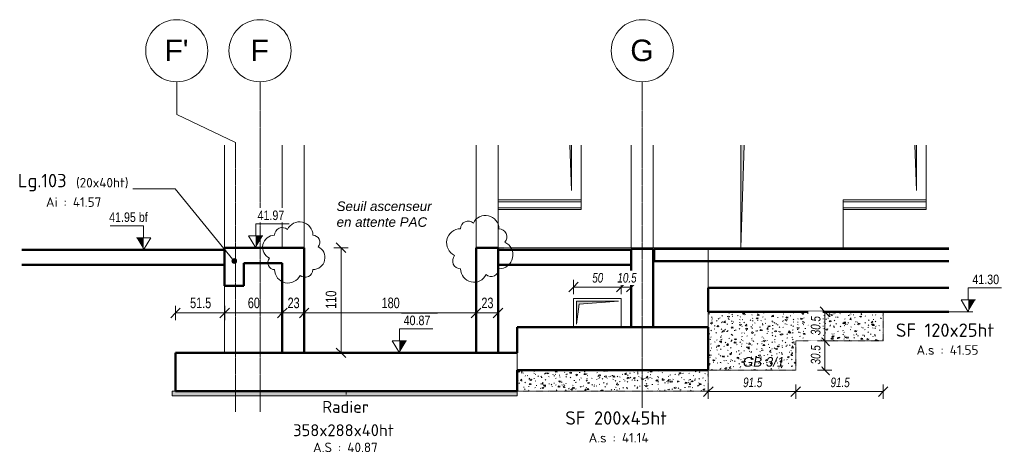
# Model space of a CAD drawing. Header units: millimetres. Extents: x 3690 to 285311, y -2348 to 78336.
# Tile 32 of 46: x 117823 to 128125, y 39829 to 44357. Entities that reach past the tile are written whole.
import ezdxf

# ---------------------------------------------------------------- set-up
doc = ezdxf.new("R2010")
doc.units = ezdxf.units.MM
doc.linetypes.add('Ligne de quadrillage', pattern=[22.225, 12.7, -3.175, 3.175, -3.175])
doc.linetypes.add('tiret perso', pattern=[2.6, 1.3, -1.3])
for name, color, linetype, lineweight in [('A-ANNO-DIMS', 211, 'Continuous', 9), ('A-ANNO-DIMS-50', 211, 'Continuous', 9), ('A-DETL', 90, 'Continuous', 5), ('A-DETL-GENF', 92, 'Continuous', 5), ('A-DETL-THIN', 151, 'Continuous', 5), ('A-DOOR', 31, 'Continuous', 9), ('A-FLOR', 192, 'Continuous', 5), ('A-GENM', 13, 'Continuous', 5), ('A-GLAZ-SILL', 1, 'Continuous', 9), ('A-WALL', 113, 'Continuous', 9), ('G-ANNO-DIMS', 111, 'Continuous', 9), ('G-ANNO-REVC', 71, 'Continuous', 9), ('G-ANNO-TEXT', 231, 'Continuous', 9), ('S-BEAM', 12, 'Continuous', 5), ('S-BEAM-IDEN', 2, 'Continuous', 9), ('S-FNDN', 32, 'Continuous', 9), ('S-FNDN-IDEN', 2, 'Continuous', 9), ('S-GRID', 1, 'Continuous', 9), ('S-GRID-IDEN', 1, 'Continuous', 9)]:
    doc.layers.add(name, color=color, linetype=linetype, lineweight=lineweight)
doc.styles.add('Arial Narrow_7', font='ARIALN.TTF', dxfattribs={"width": 0.9, "height": 110})
doc.styles.add('Arial Narrow_I', font='ARIALNI.TTF', dxfattribs={"width": 0.9, "height": 100})
doc.styles.add('Arial_5', font='arial.ttf', dxfattribs={"height": 225})
doc.styles.add('Arial_6', font='arial.ttf', dxfattribs={"width": 0.8, "height": 100})
doc.styles.add('Arial_I_1', font='ariali.ttf', dxfattribs={"height": 100})
doc.styles.add('ISOCPEUR', font='isocpeur.ttf', dxfattribs={"height": 100})
doc.styles.add('ISOCPEUR_B', font='txt', dxfattribs={"height": 140})
doc.styles.add('ISOCPEUR_B_1', font='txt', dxfattribs={"height": 125})
doc.dimstyles.new('AB6_1_50_-_GB_COUPES_1', dxfattribs={"dimscale": 304.8, "dimtxt": 112.577407, "dimasz": 0.328084, "dimexe": 0.246063, "dimexo": 0.0625, "dimgap": 0.057415, "dimtad": 1, "dimdec": 1, "dimlfac": 0.1, "dimrnd": 0.5, "dimdsep": 46, "dimtxsty": 'Arial Narrow_7', "dimblk1": 'OBLIQUE', "dimblk2": 'OBLIQUE', "dimsah": 1, "dimcen": 0.09, "dimazin": 0, "dimtfac": 1, "dimtdec": 4, "dimtix": 1, "dimtmove": 0, "dimatfit": 3, "dimfxl": 0.246063, "dimfxlon": 1, "dimtvp": 1, "dimtolj": 1, "dimtzin": 0, "dimarcsym": 2})
doc.dimstyles.new('AB6_1_50_-_GB_Italique', dxfattribs={"dimscale": 304.8, "dimtxt": 102.343097, "dimasz": 0.328084, "dimexe": 0.246063, "dimexo": 0.0625, "dimgap": 0.057415, "dimtad": 1, "dimdec": 1, "dimlfac": 0.1, "dimrnd": 0.1, "dimdsep": 46, "dimtxsty": 'Arial Narrow_I', "dimblk1": 'OBLIQUE', "dimblk2": 'OBLIQUE', "dimsah": 1, "dimcen": 0.09, "dimazin": 0, "dimtfac": 1, "dimtdec": 4, "dimtix": 1, "dimtmove": 0, "dimatfit": 3, "dimfxl": 0.246063, "dimfxlon": 1, "dimtvp": 1, "dimtfill": 1, "dimtolj": 1, "dimtzin": 0, "dimarcsym": 2})
pattern_1 = [(50, (328981.57, -810162.28), (150.624956, -13.177898), [15.75, -173.25]), (355, (328981.57, -810162.28), (-29.137704, 157.960606), [12.6, -138.6]), (100.451, (328994.12, -810163.38), (121.48793, 144.781111), [13.385, -147.24]), (46.184, (328981.57, -810120.28), (224.120633, -34.760092), [23.625, -259.875]), (96.636, (329000.24, -810123.17), (196.278123, 204.56567), [20.078, -220.86]), (351.184, (328981.57, -810120.28), (196.27986, 204.5646), [18.9, -207.9]), (21, (329002.57, -810130.78), (125.350783, -84.550077), [15.75, -173.25]), (326, (329002.57, -810130.78), (51.096411, 152.281698), [12.6, -138.6]), (71.451, (329013.01, -810137.82), (176.447013, 67.729897), [13.385, -147.24]), (37.5, (328981.566, -810162.28), (2.5535696, 69.9077093), [8.382, -128.538, 8.382, -132.318, -139.125]), (37.5, (328981.566, -810162.28), (2.5535696, 69.9077093), [-277.62, 8.382, -130.743]), (7.5, (328981.566, -810162.28), (55.244603, 82.8264595), [8.382, -71.838, 8.382, -125.388, -53.025]), (7.5, (328981.566, -810162.28), (55.244603, 82.8264595), [-213.99, 8.382, -44.643]), (327.5, (328934.736, -810162.28), (112.1023742, -4.736308), [8.382, -44.118, 8.382, -155.418, -217.35]), (327.5, (328934.736, -810162.28), (112.1023742, -4.736308), [-216.3, 8.382, -208.968]), (317.5, (328913.74, -810162.28), (122.468801, 21.022317), [8.382, -59.868, 8.382, -100.398, -154.35]), (317.5, (328913.74, -810162.28), (122.468801, 21.022317), [-177.03, 8.382, -145.968])]

# ---------------------------------------------------------------- blocks, each defined once
blk = doc.blocks.new('M_FENETRE_BA - ME-f-1-3010411-104 variante')
at = {"layer": 'A-DETL-GENF', "lineweight": 9}
blk.add_hatch(color=256, dxfattribs=at).paths.add_polyline_path([(11322, 42570), (11322, 43045), (11302, 43045)])
at = {"layer": 'A-DETL-GENF'}
for p, q in [((11302, 43045), (11322, 42570)), ((11322, 42570), (11322, 43045))]:
    blk.add_line(p, q, dxfattribs=at)
at = {"layer": 'A-GLAZ-SILL'}
for p, q in [((10552, 42470), (10552, 42450)), ((10552, 42370), (10552, 42470)), ((10552, 42470), (11422, 42470)), ((11422, 42470), (10552, 42470)), ((10552, 42450), (10552, 42421)), ((11422, 42450), (10552, 42450)), ((11422, 42470), (11422, 42370)), ((11422, 42450), (11422, 42470)), ((11422, 42421), (11422, 42450)), ((11422, 42388), (10552, 42388)), ((10552, 42370), (10552, 42388)), ((11422, 42370), (10552, 42370)), ((11422, 42370), (10552, 42370)), ((11422, 42370), (10552, 42370)), ((11422, 42388), (11422, 42370))]:
    blk.add_line(p, q, dxfattribs=at)
blk = doc.blocks.new('M_FENETRE_BA - ME-f-1-3010144-104 variante')
at = {"layer": 'A-DETL-GENF', "lineweight": 9}
blk.add_hatch(color=256, dxfattribs=at).paths.add_polyline_path([(14932, 42570), (14932, 43045), (14912, 43045)])
at = {"layer": 'A-DETL-GENF'}
for p, q in [((14912, 43045), (14932, 42570)), ((14932, 42570), (14932, 43045))]:
    blk.add_line(p, q, dxfattribs=at)
at = {"layer": 'A-GLAZ-SILL'}
for p, q in [((14162, 42470), (14162, 42450)), ((14162, 42370), (14162, 42470)), ((14162, 42470), (15032, 42470)), ((15032, 42470), (14162, 42470)), ((14162, 42450), (14162, 42421)), ((15032, 42450), (14162, 42450)), ((15032, 42470), (15032, 42370)), ((15032, 42450), (15032, 42470)), ((15032, 42421), (15032, 42450)), ((15032, 42388), (14162, 42388)), ((14162, 42370), (14162, 42388)), ((15032, 42370), (14162, 42370)), ((15032, 42370), (14162, 42370)), ((15032, 42370), (14162, 42370)), ((15032, 42388), (15032, 42370))]:
    blk.add_line(p, q, dxfattribs=at)
blk = doc.blocks.new('Porte 1Vtl - ME-p-1-3010145-104 variante')
at = {"layer": 'A-DETL-GENF', "lineweight": 9}
blk.add_hatch(color=256, dxfattribs=at).paths.add_polyline_path([(13092, 41970), (13128, 43045), (13092, 43045)])
at = {"layer": 'A-DETL-GENF'}
for p, q in [((13128, 43045), (13092, 41970)), ((13092, 41970), (13092, 43045))]:
    blk.add_line(p, q, dxfattribs=at)
blk = doc.blocks.new('ECBIM_BIM_RESA VOILE RECTANGULAIRE - ECBIM_BIM_RESA VOILE RECTANGULAIRE-3039089-104 variante')
at = {"layer": 'A-DETL-GENF'}
blk.add_hatch(color=256, dxfattribs=at).paths.add_polyline_path([(11372, 41170), (11402, 41380), (11812, 41410), (11372, 41410), (11372, 41380)])
for p, q in [((11342, 41140), (11342, 41440)), ((11342, 41440), (11842, 41440)), ((11842, 41440), (11842, 41140)), ((11372, 41410), (11372, 41170)), ((11812, 41410), (11372, 41410)), ((11372, 41170), (11402, 41380)), ((11402, 41380), (11812, 41410)), ((11842, 41140), (11342, 41140))]:
    blk.add_line(p, q, dxfattribs=at)
blk = doc.blocks.new('Quadrillage - M_Extrémité de la ligne de quadrillage - Cercle-11575-104 variante')
at = {"layer": 'S-GRID-IDEN'}
blk.add_circle((8062, 44032), 325, dxfattribs=at)
blk = doc.blocks.new('Cotes d_élévation - M_Cote d_élévation - Extérieur rempli-1422902-104 variante')
at = {"layer": 'G-ANNO-DIMS'}
blk.add_hatch(color=256, dxfattribs=at).paths.add_polyline_path([(6844, 41950), (6844, 42075), (6769, 42075)])
for p, q in [((6844, 42200), (6494, 42200)), ((6844, 42075), (6844, 42200)), ((6769, 42075), (6844, 42075)), ((6811, 42075), (6844, 41950)), ((6844, 41950), (6919, 42075)), ((6844, 42075), (6919, 42075)), ((6894, 41950), (6794, 41950))]:
    blk.add_line(p, q, dxfattribs=at)
blk = doc.blocks.new('DIMBLOCK324-104 variante')
at = {"layer": 'A-ANNO-DIMS-50'}
for p, q in [((121185, 41970), (121110, 41970)), ((121185, 41970), (121185, 40870)), ((121185, 41970), (121260, 41970)), ((121185, 40870), (121110, 40870)), ((121185, 40870), (121260, 40870))]:
    blk.add_line(p, q, dxfattribs=at)
at = {"layer": 'A-ANNO-DIMS-50', "lineweight": 18}
for p, q in [((121185, 41970), (121135, 42020)), ((121185, 41970), (121235, 41920)), ((121185, 40870), (121135, 40920)), ((121185, 40870), (121235, 40820))]:
    blk.add_line(p, q, dxfattribs=at)
at = {"layer": 'A-ANNO-DIMS-50', "color": 0, "insert": (121025, 41332), "char_height": 110, "width": 212.29, "attachment_point": 1, "rotation": 90, "line_spacing_factor": 0.974696, "style": 'Arial Narrow_7'}
blk.add_mtext('110', dxfattribs=at)
blk = doc.blocks.new('_Oblique')
at = {"color": 0, "linetype": 'ByBlock', "lineweight": -2}
blk.add_line((-0.5, -0.5), (0.5, 0.5), dxfattribs=at)
blk = doc.blocks.new('Family - ___-3263055-104 variante')
at = {"layer": 'G-ANNO-REVC'}
for centre, radius, start, end in [((8475, 42101), 140, 0, 154.7912), ((10241, 42169), 80, 48.1897, 180), ((10421, 42169), 140, 0, 154.7912), ((8295, 42101), 80, 48.1897, 180), ((10161, 42022), 147, 90, 244.7912), ((10561, 42085), 84, 318.1897, 90), ((8215, 41975), 126, 90, 244.7912), ((8615, 42029), 72, 318.1897, 90), ((8615, 41867), 126, 270, 64.7912), ((10561, 41896), 147, 270, 64.7912), ((8215, 41813), 72, 138.1897, 270), ((10161, 41833), 84, 138.1897, 270), ((8355, 41741), 140, 180, 334.7912), ((8535, 41741), 80, 228.1897, 0), ((10301, 41749), 140, 180, 334.7912), ((10481, 41749), 80, 228.1897, 0)]:
    blk.add_arc(centre, radius, start, end, dxfattribs=at)
blk = doc.blocks.new('DIMBLOCK325-104 variante')
at = {"layer": 'A-ANNO-DIMS-50'}
for p, q in [((119453, 41288), (119453, 41363)), ((119968, 41288), (119968, 41363)), ((119453, 41288), (119968, 41288)), ((119453, 41288), (119453, 41213)), ((119968, 41288), (119968, 41213))]:
    blk.add_line(p, q, dxfattribs=at)
at = {"layer": 'A-ANNO-DIMS-50', "lineweight": 18}
for p, q in [((119453, 41288), (119503, 41338)), ((119968, 41288), (120018, 41338)), ((119453, 41288), (119403, 41238)), ((119968, 41288), (119918, 41238))]:
    blk.add_line(p, q, dxfattribs=at)
at = {"layer": 'A-ANNO-DIMS-50', "color": 0, "insert": (119606, 41448), "char_height": 110, "width": 248.74, "attachment_point": 1, "line_spacing_factor": 0.974696, "style": 'Arial Narrow_7'}
blk.add_mtext('51.5', dxfattribs=at)
blk = doc.blocks.new('DIMBLOCK326-104 variante')
at = {"layer": 'A-ANNO-DIMS-50'}
for p, q in [((119968, 41288), (119968, 41363)), ((120570, 41288), (120570, 41363)), ((119968, 41288), (120570, 41288)), ((119968, 41288), (119968, 41213)), ((120570, 41288), (120570, 41213))]:
    blk.add_line(p, q, dxfattribs=at)
at = {"layer": 'A-ANNO-DIMS-50', "lineweight": 18}
for p, q in [((119968, 41288), (120018, 41338)), ((120570, 41288), (120620, 41338)), ((119968, 41288), (119918, 41238)), ((120570, 41288), (120520, 41238))]:
    blk.add_line(p, q, dxfattribs=at)
at = {"layer": 'A-ANNO-DIMS-50', "color": 0, "insert": (120210, 41448), "char_height": 110, "width": 141.53, "attachment_point": 1, "line_spacing_factor": 0.974696, "style": 'Arial Narrow_7'}
blk.add_mtext('60', dxfattribs=at)
blk = doc.blocks.new('DIMBLOCK327-104 variante')
at = {"layer": 'A-ANNO-DIMS-50'}
for p, q in [((120570, 41288), (120570, 41363)), ((120800, 41288), (120800, 41363)), ((120570, 41288), (120800, 41288)), ((120570, 41288), (120570, 41213)), ((120800, 41288), (120800, 41213))]:
    blk.add_line(p, q, dxfattribs=at)
at = {"layer": 'A-ANNO-DIMS-50', "lineweight": 18}
for p, q in [((120570, 41288), (120620, 41338)), ((120800, 41288), (120850, 41338)), ((120570, 41288), (120520, 41238)), ((120800, 41288), (120750, 41238))]:
    blk.add_line(p, q, dxfattribs=at)
at = {"layer": 'A-ANNO-DIMS-50', "color": 0, "insert": (120626, 41448), "char_height": 110, "width": 141.53, "attachment_point": 1, "line_spacing_factor": 0.974696, "style": 'Arial Narrow_7'}
blk.add_mtext('23', dxfattribs=at)
blk = doc.blocks.new('DIMBLOCK328-104 variante')
at = {"layer": 'A-ANNO-DIMS-50'}
for p, q in [((120800, 41288), (120800, 41363)), ((122598, 41288), (122598, 41363)), ((120800, 41288), (122598, 41288)), ((120800, 41288), (120800, 41213)), ((122598, 41288), (122598, 41213))]:
    blk.add_line(p, q, dxfattribs=at)
at = {"layer": 'A-ANNO-DIMS-50', "lineweight": 18}
for p, q in [((120800, 41288), (120850, 41338)), ((122598, 41288), (122648, 41338)), ((120800, 41288), (120750, 41238)), ((122598, 41288), (122548, 41238))]:
    blk.add_line(p, q, dxfattribs=at)
at = {"layer": 'A-ANNO-DIMS-50', "color": 0, "insert": (121610, 41448), "char_height": 110, "width": 212.29, "attachment_point": 1, "line_spacing_factor": 0.974696, "style": 'Arial Narrow_7'}
blk.add_mtext('180', dxfattribs=at)
blk = doc.blocks.new('DIMBLOCK329-104 variante')
at = {"layer": 'A-ANNO-DIMS-50'}
for p, q in [((122598, 41288), (122598, 41363)), ((122828, 41288), (122828, 41363)), ((122598, 41288), (122828, 41288)), ((122598, 41288), (122598, 41213)), ((122828, 41288), (122828, 41213))]:
    blk.add_line(p, q, dxfattribs=at)
at = {"layer": 'A-ANNO-DIMS-50', "lineweight": 18}
for p, q in [((122598, 41288), (122648, 41338)), ((122828, 41288), (122878, 41338)), ((122598, 41288), (122548, 41238)), ((122828, 41288), (122778, 41238))]:
    blk.add_line(p, q, dxfattribs=at)
at = {"layer": 'A-ANNO-DIMS-50', "color": 0, "insert": (122654, 41448), "char_height": 110, "width": 141.53, "attachment_point": 1, "line_spacing_factor": 0.974696, "style": 'Arial Narrow_7'}
blk.add_mtext('23', dxfattribs=at)
blk = doc.blocks.new('DIMBLOCK330-104 variante')
at = {"layer": 'A-ANNO-DIMS-50'}
for p, q in [((125028, 40464), (125028, 40539)), ((125943, 40464), (125943, 40539)), ((125028, 40464), (125943, 40464)), ((125028, 40464), (125028, 40389)), ((125943, 40464), (125943, 40389))]:
    blk.add_line(p, q, dxfattribs=at)
at = {"layer": 'A-ANNO-DIMS-50', "lineweight": 18}
for p, q in [((125028, 40464), (125078, 40514)), ((125943, 40464), (125993, 40514)), ((125028, 40464), (124978, 40414)), ((125943, 40464), (125893, 40414))]:
    blk.add_line(p, q, dxfattribs=at)
at = {"layer": 'A-ANNO-DIMS-50', "color": 0, "insert": (125392, 40611), "char_height": 100, "width": 224.18, "attachment_point": 1, "line_spacing_factor": 0.974696, "style": 'Arial Narrow_I', "bg_fill": 3, "box_fill_scale": 1.25, "bg_fill_color": 256, "bg_fill_true_color": 13158600, "bg_fill_transparency": 0}
blk.add_mtext('91.5', dxfattribs=at)
blk = doc.blocks.new('DIMBLOCK331-104 variante')
at = {"layer": 'A-ANNO-DIMS-50'}
for p, q in [((125943, 40464), (125943, 40539)), ((126858, 40464), (126858, 40539)), ((125943, 40464), (126858, 40464)), ((125943, 40464), (125943, 40389)), ((126858, 40464), (126858, 40389))]:
    blk.add_line(p, q, dxfattribs=at)
at = {"layer": 'A-ANNO-DIMS-50', "lineweight": 18}
for p, q in [((125943, 40464), (125993, 40514)), ((126858, 40464), (126908, 40514)), ((125943, 40464), (125893, 40414)), ((126858, 40464), (126808, 40414))]:
    blk.add_line(p, q, dxfattribs=at)
at = {"layer": 'A-ANNO-DIMS-50', "color": 0, "insert": (126307, 40611), "char_height": 100, "width": 224.18, "attachment_point": 1, "line_spacing_factor": 0.974696, "style": 'Arial Narrow_I', "bg_fill": 3, "box_fill_scale": 1.25, "bg_fill_color": 256, "bg_fill_true_color": 13158600, "bg_fill_transparency": 0}
blk.add_mtext('91.5', dxfattribs=at)
blk = doc.blocks.new('DIMBLOCK332-104 variante')
at = {"layer": 'A-ANNO-DIMS-50', "lineweight": 18}
for p, q in [((126247, 40995), (126197, 41045)), ((126247, 40995), (126297, 40945)), ((126247, 40690), (126197, 40740)), ((126247, 40690), (126297, 40640))]:
    blk.add_line(p, q, dxfattribs=at)
at = {"layer": 'A-ANNO-DIMS-50'}
for p, q in [((126247, 40995), (126172, 40995)), ((126247, 40690), (126247, 40995)), ((126247, 40995), (126322, 40995)), ((126247, 40690), (126172, 40690)), ((126247, 40690), (126322, 40690))]:
    blk.add_line(p, q, dxfattribs=at)
at = {"layer": 'A-ANNO-DIMS-50', "color": 0, "insert": (126101, 40749), "char_height": 100, "width": 224.18, "attachment_point": 1, "rotation": 90, "line_spacing_factor": 0.974696, "style": 'Arial Narrow_I', "bg_fill": 3, "box_fill_scale": 1.25, "bg_fill_color": 256, "bg_fill_true_color": 13158600, "bg_fill_transparency": 0}
blk.add_mtext('30.5', dxfattribs=at)
blk = doc.blocks.new('DIMBLOCK333-104 variante')
at = {"layer": 'A-ANNO-DIMS-50', "lineweight": 18}
for p, q in [((126247, 41300), (126197, 41350)), ((126247, 41300), (126297, 41250)), ((126247, 40995), (126197, 41045)), ((126247, 40995), (126297, 40945))]:
    blk.add_line(p, q, dxfattribs=at)
at = {"layer": 'A-ANNO-DIMS-50'}
for p, q in [((126247, 41300), (126172, 41300)), ((126247, 40995), (126247, 41300)), ((126247, 41300), (126322, 41300)), ((126247, 40995), (126172, 40995)), ((126247, 40995), (126322, 40995))]:
    blk.add_line(p, q, dxfattribs=at)
at = {"layer": 'A-ANNO-DIMS-50', "color": 0, "insert": (126101, 41054), "char_height": 100, "width": 224.18, "attachment_point": 1, "rotation": 90, "line_spacing_factor": 0.974696, "style": 'Arial Narrow_I', "bg_fill": 3, "box_fill_scale": 1.25, "bg_fill_color": 256, "bg_fill_true_color": 13158600, "bg_fill_transparency": 0}
blk.add_mtext('30.5', dxfattribs=at)
blk = doc.blocks.new('DIMBLOCK334-104 variante')
at = {"layer": 'A-ANNO-DIMS-50'}
for p, q in [((123618, 41559), (123618, 41634)), ((124118, 41559), (124118, 41634)), ((123618, 41559), (124118, 41559)), ((123618, 41559), (123618, 41484)), ((124118, 41559), (124118, 41484))]:
    blk.add_line(p, q, dxfattribs=at)
at = {"layer": 'A-ANNO-DIMS-50', "lineweight": 18}
for p, q in [((123618, 41559), (123568, 41509)), ((123618, 41559), (123668, 41609)), ((124118, 41559), (124068, 41509)), ((124118, 41559), (124168, 41609))]:
    blk.add_line(p, q, dxfattribs=at)
at = {"layer": 'A-ANNO-DIMS-50', "color": 0, "insert": (123814, 41706), "char_height": 100, "width": 128.66, "attachment_point": 1, "line_spacing_factor": 0.974696, "style": 'Arial Narrow_I', "bg_fill": 3, "box_fill_scale": 1.25, "bg_fill_color": 256, "bg_fill_true_color": 13158600, "bg_fill_transparency": 0}
blk.add_mtext('50', dxfattribs=at)
blk = doc.blocks.new('DIMBLOCK335-104 variante')
at = {"layer": 'A-ANNO-DIMS-50'}
for p, q in [((124118, 41559), (124118, 41634)), ((124223, 41559), (124223, 41634)), ((124118, 41559), (124223, 41559)), ((124118, 41559), (124118, 41484)), ((124223, 41559), (124223, 41484))]:
    blk.add_line(p, q, dxfattribs=at)
at = {"layer": 'A-ANNO-DIMS-50', "lineweight": 18}
for p, q in [((124118, 41559), (124068, 41509)), ((124118, 41559), (124168, 41609)), ((124223, 41559), (124173, 41509)), ((124223, 41559), (124273, 41609))]:
    blk.add_line(p, q, dxfattribs=at)
at = {"layer": 'A-ANNO-DIMS-50', "color": 0, "insert": (124077, 41706), "char_height": 100, "width": 224.18, "attachment_point": 1, "line_spacing_factor": 0.974696, "style": 'Arial Narrow_I', "bg_fill": 3, "box_fill_scale": 1.25, "bg_fill_color": 256, "bg_fill_true_color": 13158600, "bg_fill_transparency": 0}
blk.add_mtext('10.5', dxfattribs=at)

msp = doc.modelspace()

# ---------------------------------------------------------------- hatches: boundary and pattern name
at = {"layer": 'A-DETL-GENF'}
h = msp.add_hatch(dxfattribs=at)
h.set_pattern_fill('FP_38', color=9, style=0, pattern_type=2)
h.set_pattern_definition(pattern_1)
h.paths.add_polyline_path([(125027.63, 40690), (125942.63, 40690), (125942.63, 40995), (126857.63, 40995), (126857.63, 41300), (125027.63, 41300), (125027.63, 40870)])
h = msp.add_hatch(dxfattribs=at)
h.set_pattern_fill('FP_38', color=9, style=0, pattern_type=2)
h.set_pattern_definition(pattern_1)
h.paths.add_polyline_path([(125027.63, 40470), (125027.63, 40690), (123027.63, 40690), (123027.63, 40470)])
h = msp.add_hatch(dxfattribs=at)
h.set_pattern_fill('FP_37', style=0, pattern_type=2)
h.set_pattern_definition([(50, (106236.22, 26831.22), (136.6383, -11.95415), [14.287, -157.162]), (355, (106236.22, 26831.22), (-26.4328, 143.293), [12.573, -124.587]), (100.451, (106247.6, 26830.22), (110.2073, 131.33785), [12.573, -133.137]), (46.184, (106236.22, 26869.31), (203.3086, -31.5323), [21.431, -235.744]), (96.636, (106253.16, 26866.69), (178.052, 185.5712), [18.214, -200.352]), (351.184, (106236.22, 26869.31), (178.0533, 185.5696), [17.145, -188.595]), (21, (106255.27, 26859.79), (113.71107, -76.6989), [14.287, -157.162]), (326, (106255.27, 26859.79), (46.3515, 138.1404), [12.573, -124.587]), (71.451, (106264.75, 26853.4), (160.06335, 61.4411), [12.573, -133.137]), (37.5, (106236.22, 26831.215), (2.31655, 63.41591), [12.573, -111.633, 12.573, -115.062, -126.206]), (37.5, (106236.22, 26831.215), (2.31655, 63.41591), [-251.841, 12.573, -113.633]), (7.5, (106236.22, 26831.215), (50.11464, 75.13506), [12.573, -60.198, 12.573, -108.775, -48.101]), (7.5, (106236.22, 26831.215), (50.11464, 75.13506), [-194.119, 12.573, -35.528]), (327.5, (106193.74, 26831.215), (101.69342, -4.29674), [12.573, -35.052, 12.573, -136.017, -197.167]), (327.5, (106193.74, 26831.215), (101.69342, -4.29674), [-196.215, 12.573, -184.594]), (317.5, (106174.69, 26831.215), (111.0972, 19.0699), [12.573, -49.34, 12.573, -86.106, -140.018]), (317.5, (106174.69, 26831.215), (111.0972, 19.0699), [-160.592, 12.573, -127.445])])
h.paths.add_polyline_path([(119417.63, 40420), (123027.63, 40420), (123027.63, 40470), (119417.63, 40470)])
at = {"layer": 'S-BEAM-IDEN'}
h = msp.add_hatch(color=256, dxfattribs=at)
edge = h.paths.add_edge_path()
edge.add_arc((120067.63, 41831.32), 25, 0, 360)

# ---------------------------------------------------------------- linework, layer by layer
at = {"layer": 'A-DETL', "linetype": 'tiret perso'}
for p, q in [((122807.63, 41970), (126727.63, 41970)), ((126857.63, 41300), (125027.63, 41300)), ((125027.63, 41300), (125027.63, 40690)), ((126857.63, 40995), (126857.63, 41300)), ((125942.63, 40690), (125942.63, 40995)), ((125942.63, 40995), (126857.63, 40995)), ((125027.63, 40690), (123027.63, 40690)), ((123027.63, 40690), (123027.63, 40470)), ((125027.63, 40690), (125942.63, 40690)), ((125027.63, 40470), (125027.63, 40690)), ((123027.63, 40470), (125027.63, 40470))]:
    msp.add_line(p, q, dxfattribs=at)
at = {"layer": 'A-DETL-THIN'}
for p, q in [((123027.63, 40470), (119417.63, 40470)), ((119417.63, 40470), (119417.63, 40420)), ((119417.63, 40420), (123027.63, 40420)), ((123027.63, 40420), (123027.63, 40470))]:
    msp.add_line(p, q, dxfattribs=at)
at = {"layer": 'A-FLOR', "lineweight": 50}
for p, q in [((119967.63, 41950), (117846.63, 41950)), ((119967.63, 41790), (119967.63, 41950)), ((120570, 41970), (120167.63, 41970)), ((124222.63, 41950), (122827.63, 41950)), ((127543.62, 41960), (124462.63, 41960)), ((124462.63, 41960), (124462.63, 41830)), ((124462.63, 41830), (127543.62, 41830)), ((117846.63, 41790), (119967.63, 41790)), ((120167.63, 41810), (120570, 41810)), ((122827.63, 41790), (124222.63, 41790))]:
    msp.add_line(p, q, dxfattribs=at)
at = {"layer": 'A-GENM', "lineweight": 9}
for p, q in [((124117.63, 41440), (123617.63, 41440)), ((123617.63, 41440), (123617.63, 41140)), ((123617.63, 41140), (123617.63, 41440)), ((123617.63, 41440), (124117.63, 41440)), ((124117.63, 41140), (124117.63, 41440)), ((124117.63, 41440), (124117.63, 41140)), ((123617.63, 41140), (124117.63, 41140)), ((124117.63, 41140), (123617.63, 41140))]:
    msp.add_line(p, q, dxfattribs=at)
at = {"layer": 'A-WALL'}
for p, q in [((119967.63, 41970), (119967.63, 43045.17)), ((120570, 43045.17), (120570, 41970)), ((120800, 41970), (120800, 43045.17)), ((122597.63, 43045.17), (122597.63, 41970)), ((122827.63, 41970), (122827.63, 43045.17)), ((123697.63, 42370), (123697.63, 43045.17)), ((123697.63, 43045.17), (123697.63, 42370)), ((124222.63, 43045.17), (124222.63, 41970)), ((124452.63, 43045.17), (124452.63, 41970)), ((125367.63, 43045.17), (125367.63, 41970)), ((127307.63, 42370), (127307.63, 43045.17)), ((122827.63, 42370), (123697.63, 42370)), ((126437.63, 42370), (127307.63, 42370)), ((126437.63, 41970), (126437.63, 42370)), ((119967.63, 40870), (119967.63, 41970)), ((123027.63, 41970), (127543.62, 41970)), ((125027.63, 41970), (125027.63, 41140))]:
    msp.add_line(p, q, dxfattribs=at)
at = {"layer": 'A-WALL', "lineweight": 50}
for p, q in [((120800, 41970), (120570, 41970)), ((120800, 40870), (120800, 41970)), ((122827.63, 41970), (122597.63, 41970)), ((122597.63, 41970), (122597.63, 40870)), ((122827.63, 40870), (122827.63, 41970)), ((124452.63, 41960), (124222.63, 41960)), ((124222.63, 41960), (124222.63, 41140)), ((124452.63, 41140), (124452.63, 41960)), ((120570, 41810), (120570, 40870))]:
    msp.add_line(p, q, dxfattribs=at)
at = {"layer": 'G-ANNO-DIMS'}
for p, q in [((118957.76, 41950), (119074.23, 41950)), ((119074.23, 41950), (119119.99, 41950)), ((120243.75, 41970), (120305.52, 41970)), ((120305.52, 41970), (120292.65, 41970)), ((127513.63, 41300), (127792.45, 41300)), ((127792.45, 41300), (127746.99, 41300)), ((121726.04, 40870), (121863.03, 40870)), ((121863.03, 40870), (121796.49, 40870))]:
    msp.add_line(p, q, dxfattribs=at)
at = {"layer": 'S-BEAM', "lineweight": 50}
for p, q in [((120167.63, 41970), (119967.63, 41970)), ((119967.63, 41970), (119967.63, 41570)), ((120167.63, 41570), (120167.63, 41810)), ((119967.63, 41570), (120167.63, 41570))]:
    msp.add_line(p, q, dxfattribs=at)
at = {"layer": 'S-BEAM'}
for p, q in [((120167.63, 41970), (119967.63, 41970)), ((119967.63, 41970), (119967.63, 41570)), ((120167.63, 41570), (120167.63, 41810)), ((119967.63, 41570), (120167.63, 41570))]:
    msp.add_line(p, q, dxfattribs=at)
at = {"layer": 'S-BEAM-IDEN'}
for p, q in [((119450.13, 42586.43), (119005.24, 42586.43)), ((120067.63, 41831.32), (119450.13, 42586.43))]:
    msp.add_line(p, q, dxfattribs=at)
msp.add_circle((120067.63, 41831.32), 25, dxfattribs=at)
at = {"layer": 'S-FNDN', "lineweight": 50}
for p, q in [((125027.63, 41550), (125027.63, 41300)), ((127543.62, 41550), (125027.63, 41550)), ((125027.63, 41300), (127543.62, 41300)), ((125027.63, 41140), (123027.63, 41140)), ((123027.63, 41140), (123027.63, 40870)), ((125027.63, 40690), (125027.63, 41140)), ((123027.63, 40870), (119452.63, 40870)), ((119452.63, 40870), (119452.63, 40470)), ((123027.63, 40470), (123027.63, 40690)), ((123027.63, 40690), (125027.63, 40690)), ((119452.63, 40470), (123027.63, 40470))]:
    msp.add_line(p, q, dxfattribs=at)
at = {"layer": 'S-FNDN'}
msp.add_line((123027.63, 40690), (123027.63, 40870), dxfattribs=at)
at = {"layer": 'S-FNDN-IDEN'}
msp.add_line((121240.13, 40470), (121240.13, 40434.14), dxfattribs=at)
at = {"layer": 'S-GRID'}
for p, q in [((119466.27, 43365.44), (119466.27, 43706.99)), ((120082.63, 43071.99), (119466.27, 43365.44))]:
    msp.add_line(p, q, dxfattribs=at)
at = {"layer": 'S-GRID', "linetype": 'Ligne de quadrillage'}
for p, q in [((120337.63, 40251.8), (120337.63, 43706.99)), ((124337.63, 40251.8), (124337.63, 43706.99)), ((120082.63, 40251.8), (120082.63, 43071.99))]:
    msp.add_line(p, q, dxfattribs=at)

# ---------------------------------------------------------------- block references
at = {"layer": 'A-DETL-GENF'}
msp.add_blockref('ECBIM_BIM_RESA VOILE RECTANGULAIRE - ECBIM_BIM_RESA VOILE RECTANGULAIRE-3039089-104 variante', (112275.73, 0), dxfattribs=at)
at = {"layer": 'A-DOOR'}
msp.add_blockref('Porte 1Vtl - ME-p-1-3010145-104 variante', (112275.73, 0), dxfattribs=at)
at = {"layer": 'A-GLAZ-SILL'}
for name in ['M_FENETRE_BA - ME-f-1-3010411-104 variante', 'M_FENETRE_BA - ME-f-1-3010144-104 variante']:
    msp.add_blockref(name, (112275.73, 0), dxfattribs=at)
at = {"layer": 'G-ANNO-DIMS'}
msp.add_blockref('Cotes d_élévation - M_Cote d_élévation - Extérieur rempli-1422902-104 variante', (112275.73, 0), dxfattribs=at)
at = {"layer": 'G-ANNO-DIMS', "extrusion": (0, 0, -1)}
for p in [(-127136.91, 20), (-134591.25, -650), (-128640.76, -1080)]:
    msp.add_blockref('Cotes d_élévation - M_Cote d_élévation - Extérieur rempli-1422902-104 variante', p, dxfattribs=at)
at = {"layer": 'S-GRID-IDEN'}
for p in [(111404.37, 0), (112275.73, 0), (116275.73, 0)]:
    msp.add_blockref('Quadrillage - M_Extrémité de la ligne de quadrillage - Cercle-11575-104 variante', p, dxfattribs=at)

# ---------------------------------------------------------------- texts
at = {"layer": 'G-ANNO-TEXT', "color": 7, "char_height": 100, "attachment_point": 1, "style": 'Arial_I_1'}
for s, insert, width in [('Seuil ascenseur', (121138.98, 42454.45), 1238.6072), ('en attente PAC', (121138.98, 42289.08), 1174.4722), ('GB 3/1', (125389.4, 40825.43), 537.1306)]:
    msp.add_mtext(s, dxfattribs=dict(at, insert=insert, width=width))
at = {"layer": 'S-BEAM-IDEN', "attachment_point": 1}
for s, insert, char_height, width, style in [('Lg.103', (117803.72, 42742.91), 140, 645.3584, 'ISOCPEUR_B'), ('(20x40ht)', (118413.24, 42701.03), 100, 713.5019, 'ISOCPEUR'), ('Ai : 41.57', (118097.61, 42498.03), 100, 709.4934, 'ISOCPEUR')]:
    msp.add_mtext(s, dxfattribs=dict(at, insert=insert, char_height=char_height, width=width, style=style))
at = {"layer": 'S-FNDN-IDEN', "insert": (126990.38, 41177.49), "char_height": 140, "width": 1322.7844, "attachment_point": 1, "style": 'ISOCPEUR_B', "bg_fill": 3, "box_fill_scale": 1.25, "bg_fill_color": 256, "bg_fill_true_color": 13158600, "bg_fill_transparency": 0}
msp.add_mtext('SF 120x25ht', dxfattribs=at)
at = {"layer": 'S-FNDN-IDEN', "attachment_point": 1}
for s, insert, char_height, width, style in [('A.s : 41.55', (127206.88, 40950.47), 100, 797.6791, 'ISOCPEUR'), ('Radier', (120988.65, 40367.31), 125, 605.2741, 'ISOCPEUR_B_1'), ('358x288x40ht', (120684.38, 40122.57), 125, 1342.8266, 'ISOCPEUR_B_1'), ('A.s : 41.14', (123776.39, 40031.52), 100, 781.6453, 'ISOCPEUR'), ('A.S : 40.87', (120892.63, 39930.89), 100, 837.7634, 'ISOCPEUR')]:
    msp.add_mtext(s, dxfattribs=dict(at, insert=insert, char_height=char_height, width=width, style=style))

# ---------------------------------------------------------------- dimensions: what is measured, and where the dimension line sits
at = {"layer": 'A-ANNO-DIMS'}
dim = msp.add_linear_dim(base=(121184.98, 40870), p1=(121109.98, 41970), p2=(121259.98, 40870), angle=90, dimstyle='AB6_1_50_-_GB_COUPES_1', override={"dimpost": '<>', "dimfxl": 1110.180166}, dxfattribs=at)
dim.commit()
dim.dimension.update_dxf_attribs({"geometry": 'DIMBLOCK324-104 variante', "text_midpoint": (121111.32, 41420)})
for base, p1, p2, override, picture, middle in [((119967.63, 41288.28), (119452.63, 41213.28), (119967.63, 41363.28), {"dimpost": '<>', "dimfxl": 536.400037}, 'DIMBLOCK325-104 variante', (119710.13, 41361.94)), ((120570, 41288.28), (119967.63, 41363.28), (120570, 41363.28), {"dimpost": '<>', "dimfxl": 602.37062}, 'DIMBLOCK326-104 variante', (120268.82, 41361.94)), ((120800, 41288.28), (120570, 41363.28), (120800, 41363.28), {"dimpost": '<>', "dimfxl": 230}, 'DIMBLOCK327-104 variante', (120685, 41361.94)), ((122827.63, 41288.28), (122597.63, 41363.28), (122827.63, 41363.28), {"dimpost": '<>', "dimfxl": 230}, 'DIMBLOCK329-104 variante', (122712.63, 41361.94))]:
    dim = msp.add_linear_dim(base=base, p1=p1, p2=p2, dimstyle='AB6_1_50_-_GB_COUPES_1', override=override, dxfattribs=at)
    dim.commit()
    dim.dimension.update_dxf_attribs({"geometry": picture, "text_midpoint": middle})

# ---------------------------------------------------------------- next in the draw order: texts
at = {"layer": 'G-ANNO-DIMS', "char_height": 100, "attachment_point": 1, "line_spacing_factor": 0.941778, "style": 'Arial_6', "bg_fill": 3, "box_fill_scale": 1.25, "bg_fill_color": 256, "bg_fill_true_color": 13158600, "bg_fill_transparency": 0}
for s, insert, width in [('41.97', (120311.9, 42359.73), 330.5503), ('41.95 bf', (118758.82, 42339.8), 477.4615), ('41.30', (127791.09, 41688.98), 330.5503), ('40.87', (121840.42, 41259.98), 330.5503)]:
    msp.add_mtext(s, dxfattribs=dict(at, insert=insert, width=width))
at = {"layer": 'S-FNDN-IDEN', "insert": (123531.64, 40258.54), "char_height": 140, "width": 1374.8941, "attachment_point": 1, "style": 'ISOCPEUR_B', "bg_fill": 3, "box_fill_scale": 1.25, "bg_fill_color": 256, "bg_fill_true_color": 13158600, "bg_fill_transparency": 0}
msp.add_mtext('SF 200x45ht', dxfattribs=at)
at = {"layer": 'S-GRID-IDEN', "char_height": 225, "attachment_point": 1, "style": 'Arial_5', "bg_fill": 3, "box_fill_scale": 1.25, "bg_fill_color": 256, "bg_fill_true_color": 13158600, "bg_fill_transparency": 0}
for s, insert, width in [("F'", (119337.21, 44148.28), 308.6497), ('F', (120238.32, 44148.28), 236.4978), ('G', (124211.82, 44148.28), 300.6328)]:
    msp.add_mtext(s, dxfattribs=dict(at, insert=insert, width=width))

# ---------------------------------------------------------------- next in the draw order: dimensions: what is measured, and where the dimension line sits
at = {"layer": 'A-ANNO-DIMS'}
for base, p1, p2, override, picture, middle in [((124117.63, 41559.43), (123617.63, 41484.43), (124117.63, 41484.43), {"dimpost": '<>', "dimfxl": 500}, 'DIMBLOCK334-104 variante', (123867.63, 41627.99)), ((125942.63, 40464.1), (125027.63, 40539.1), (125942.63, 40539.1), {"dimpost": '<>', "dimfxl": 915}, 'DIMBLOCK330-104 variante', (125485.13, 40532.66))]:
    dim = msp.add_linear_dim(base=base, p1=p1, p2=p2, dimstyle='AB6_1_50_-_GB_Italique', override=override, dxfattribs=at)
    dim.commit()
    dim.dimension.update_dxf_attribs({"geometry": picture, "text_midpoint": middle})

# ---------------------------------------------------------------- next in the draw order: block references
at = {"layer": 'G-ANNO-REVC'}
msp.add_blockref('Family - ___-3263055-104 variante', (112275.73, 0), dxfattribs=at)

# ---------------------------------------------------------------- next in the draw order: dimensions: what is measured, and where the dimension line sits
at = {"layer": 'A-ANNO-DIMS'}
for base, p1, p2, dimstyle, override, picture, middle in [((124222.63, 41559.43), (124117.63, 41484.43), (124222.63, 41634.43), 'AB6_1_50_-_GB_Italique', {"dimpost": '<>', "dimfxl": 183.098334}, 'DIMBLOCK335-104 variante', (124170.13, 41627.99)), ((122597.63, 41288.28), (120800, 41363.28), (122597.63, 41363.28), 'AB6_1_50_-_GB_COUPES_1', {"dimpost": '<>', "dimfxl": 1797.62938}, 'DIMBLOCK328-104 variante', (121698.82, 41361.94)), ((126857.63, 40464.1), (125942.63, 40539.1), (126857.63, 40539.1), 'AB6_1_50_-_GB_Italique', {"dimpost": '<>', "dimfxl": 915}, 'DIMBLOCK331-104 variante', (126400.13, 40532.66))]:
    dim = msp.add_linear_dim(base=base, p1=p1, p2=p2, dimstyle=dimstyle, override=override, dxfattribs=at)
    dim.commit()
    dim.dimension.update_dxf_attribs({"geometry": picture, "text_midpoint": middle})

# ---------------------------------------------------------------- next in the draw order: dimensions: what is measured, and where the dimension line sits
dim = msp.add_linear_dim(base=(126247.4, 40995), p1=(126172.4, 40690), p2=(126172.4, 40995), angle=90, dimstyle='AB6_1_50_-_GB_Italique', override={"dimpost": '<>', "dimfxl": 305}, dxfattribs=at)
dim.commit()
dim.dimension.update_dxf_attribs({"geometry": 'DIMBLOCK332-104 variante', "text_midpoint": (126178.84, 40842.5)})

# ---------------------------------------------------------------- next in the draw order: dimensions: what is measured, and where the dimension line sits
dim = msp.add_linear_dim(base=(126247.4, 41300), p1=(126172.4, 40995), p2=(126172.4, 41300), angle=90, dimstyle='AB6_1_50_-_GB_Italique', override={"dimpost": '<>', "dimfxl": 305}, dxfattribs=at)
dim.commit()
dim.dimension.update_dxf_attribs({"geometry": 'DIMBLOCK333-104 variante', "text_midpoint": (126178.84, 41147.5)})

doc.saveas('drawing.dxf')
